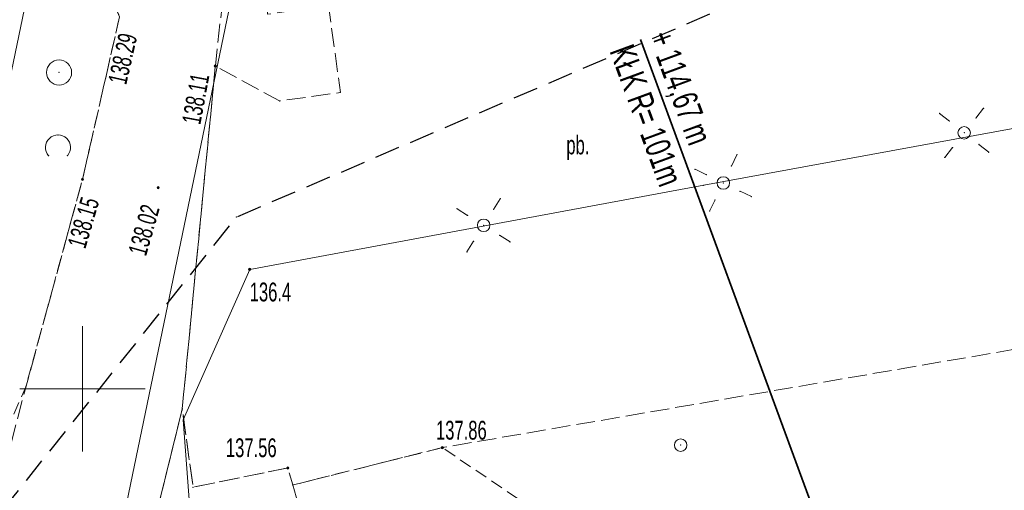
# Model space of a CAD drawing. Extents: x 6456700 to 6518119, y 5963420 to 5980059.
# Tile 77 of 256: x 6511966 to 6512006, y 5964295 to 5964314. Entities that reach past the tile are written whole.
import ezdxf
from ezdxf.enums import TextEntityAlignment as Align

# ---------------------------------------------------------------- set-up
doc = ezdxf.new("R2010")
doc.units = 0
doc.header["$MEASUREMENT"] = 0
for name, pattern in [('L_0_04', [1.5, 1, -0.5]), ('L_0_52', [1, 0.75, -0.25]), ('L_0_5A', [0.75, 0.5, -0.25])]:
    doc.linetypes.add(name, pattern=pattern)
doc.layers.get('0').update_dxf_attribs({"color": 2, "linetype": 'CONTINUOUS', "lineweight": 5})
for name, color, linetype, lineweight in [('18mm Kreska ciągła', 7, 'CONTINUOUS', 18), ('219_dzialka_ewidencyjna', 7, 'CONTINUOUS', 18), ('35mm Ciągła', 7, 'CONTINUOUS', 35), ('9mm Kreska ciągła', 252, 'CONTINUOUS', 9), ('jezdnia', 7, 'CONTINUOUS', 18), ('latarnia', 7, 'CONTINUOUS', 18), ('obszar_utwardzony', 7, 'CONTINUOUS', 18), ('obszar_utwardzony_Atr17', 7, 'CONTINUOUS', 18), ('ogrodzenie_trwale', 7, 'CONTINUOUS', 18), ('pikieta_sztuczna', 7, 'CONTINUOUS', 18), ('pikieta_sztuczna_Atr2', 7, 'CONTINUOUS', 18), ('przewod_elektroenergetyczny_podziemny', 7, 'CONTINUOUS', 18), ('rzedna', 7, 'CONTINUOUS', 18), ('rzedna_Atr3', 7, 'CONTINUOUS', 18), ('siatka_krzyrzy', 7, 'CONTINUOUS', 18), ('slup_przewodow_napowietrznych', 7, 'CONTINUOUS', 18), ('zadrzewienie__zakrzewienie', 7, 'CONTINUOUS', 18), ('Zakres', 7, 'CONTINUOUS', 18)]:
    doc.layers.add(name, color=color, linetype=linetype, lineweight=lineweight)
doc.styles.get("Standard").update_dxf_attribs({"font": 'txt', "width": 0.75})
doc.styles.add('Znaczniki', font='GOTHIC.TTF', dxfattribs={"width": 0.7})

# ---------------------------------------------------------------- blocks, each defined once
blk = doc.blocks.new('mdcp_nowa')
at = {"layer": 'pikieta_sztuczna', "linetype": 'Continuous', "lineweight": 18, "true_color": 0x000000}
for points in [[(6494705.3, 5980762.845, 1), (6494705.3, 5980762.935, 1)], [(6494700, 5980758.315, 1), (6494700, 5980758.405, 1)], [(6494703.02, 5980757.985, 1), (6494703.02, 5980758.075, 1)], [(6494714.35, 5980747.615, 1), (6494714.35, 5980747.705, 1)], [(6494708.19, 5980746.805, 1), (6494708.19, 5980746.895, 1)]]:
    blk.add_hatch(color=18, dxfattribs=at).paths.add_polyline_path(points)
at = {"layer": 'rzedna', "linetype": 'Continuous', "lineweight": 18, "true_color": 0x000000}
blk.add_hatch(color=18, dxfattribs=at).paths.add_polyline_path([(6494706.67, 5980754.725, 1), (6494706.67, 5980754.815, 1)])
at = {"layer": '219_dzialka_ewidencyjna', "color": 3, "linetype": 'Continuous', "lineweight": 18, "flags": 128}
for points in [[(6494692.76, 5980741.47), (6494702.01, 5980786.02)], [(6494700.58, 5980739.78), (6494710.13, 5980785.82)]]:
    blk.add_lwpolyline(points, dxfattribs=at)
at = {"layer": 'jezdnia', "color": 7, "linetype": 'L_0_52', "lineweight": 18, "flags": 128}
blk.add_lwpolyline([(6494694.33, 5980737.21), (6494697.75, 5980750.11), (6494700, 5980758.36), (6494701.48, 5980764.85), (6494700.12, 5980767.83), (6494692.53, 5980775.44), (6494686.97, 5980780.14), (6494689.2, 5980782.6), (6494694.47, 5980778.12), (6494702.63, 5980771.2), (6494703.43, 5980775.2), (6494704.1, 5980779.37), (6494704.2, 5980785.47), (6494703.21, 5980788.7), (6494702.62, 5980789.91), (6494702.17, 5980790.46), (6494700.52, 5980794.9), (6494701.2, 5980796.76), (6494703.4, 5980797.75), (6494707.44, 5980798.08), (6494708.04, 5980792.7), (6494708.04, 5980786.95), (6494707.83, 5980780.22), (6494707.26, 5980780.18), (6494706.67, 5980775.32), (6494705.3, 5980762.89), (6494703.98, 5980749.21), (6494702.36, 5980742.63), (6494699.03, 5980743.51), (6494697.22, 5980736.54)], close=True, dxfattribs=at)
at = {"layer": 'jezdnia'}
for p in [(6494705.3, 5980762.89), (6494700, 5980758.36), (6494697.75, 5980750.11), (6494703.98, 5980749.21)]:
    blk.add_point(p, dxfattribs=at)
at = {"layer": 'latarnia', "color": 7, "linetype": 'Continuous', "lineweight": 13, "flags": 128}
for points in [[(6494734.581, 5980760.685), (6494734.189, 5980760.994)], [(6494735.635, 5980760.808), (6494735.944, 5980761.2)], [(6494735.758, 5980759.754), (6494736.15, 5980759.445)], [(6494725.888, 5980758.894), (6494726.106, 5980759.343)], [(6494734.704, 5980759.631), (6494734.395, 5980759.239)], [(6494724.885, 5980758.548), (6494724.436, 5980758.766)], [(6494726.234, 5980757.891), (6494726.683, 5980757.673)], [(6494716.397, 5980757.166), (6494716.662, 5980757.589)], [(6494725.231, 5980757.545), (6494725.013, 5980757.096)], [(6494715.363, 5980756.927), (6494714.94, 5980757.192)], [(6494715.602, 5980755.893), (6494715.337, 5980755.47)], [(6494716.636, 5980756.132), (6494717.059, 5980755.867)]]:
    blk.add_lwpolyline(points, dxfattribs=at)
at = {"layer": 'latarnia', "color": 7, "linetype": 'Continuous', "lineweight": 13}
for centre in [(6494735.17, 5980760.22), (6494725.56, 5980758.22), (6494716, 5980756.53)]:
    blk.add_circle(centre, 0.25, dxfattribs=at)
at = {"layer": 'latarnia'}
for p in [(6494734.189, 5980760.994), (6494735.944, 5980761.2), (6494734.581, 5980760.685), (6494735.635, 5980760.808), (6494735.17, 5980760.22), (6494735.758, 5980759.754), (6494726.106, 5980759.343), (6494734.704, 5980759.631), (6494736.15, 5980759.445), (6494734.395, 5980759.239), (6494724.436, 5980758.766), (6494724.885, 5980758.548), (6494725.888, 5980758.894), (6494725.56, 5980758.22), (6494726.234, 5980757.891), (6494716.662, 5980757.589), (6494725.231, 5980757.545), (6494726.683, 5980757.673), (6494714.94, 5980757.192), (6494716.397, 5980757.166), (6494725.013, 5980757.096), (6494715.363, 5980756.927), (6494716, 5980756.53), (6494715.602, 5980755.893), (6494716.636, 5980756.132), (6494717.059, 5980755.867), (6494715.337, 5980755.47)]:
    blk.add_point(p, dxfattribs=at)
at = {"layer": 'obszar_utwardzony', "color": 7, "linetype": 'L_0_52', "lineweight": 18, "flags": 128}
for points in [[(6494797.41, 5980794.72), (6494794.5, 5980797.46), (6494788.92, 5980791.49), (6494783.32, 5980787.57), (6494780.17, 5980790.76), (6494755.93, 5980778.76), (6494756.17, 5980774.19), (6494752.02, 5980771.52), (6494756.45, 5980766.09), (6494755.55, 5980761.61), (6494743.98, 5980759.59), (6494744.97, 5980752.92), (6494714.35, 5980747.66), (6494708.39, 5980746.17), (6494708.19, 5980746.85), (6494704.41, 5980746.08), (6494703.98, 5980749.21), (6494705.3, 5980762.89), (6494707.86, 5980761.49), (6494710.29, 5980761.83), (6494709.81, 5980765.31), (6494707.38, 5980764.95), (6494706.67, 5980775.32), (6494709.75, 5980775.92), (6494729.82, 5980779.4), (6494743.01, 5980781.72), (6494750.35, 5980782.98), (6494750.78, 5980780.28), (6494751.56, 5980780.24), (6494754.65, 5980780.55), (6494758.81, 5980788.16), (6494779.4, 5980798.58), (6494792.12, 5980810.16), (6494795.03, 5980809.78), (6494797.89, 5980806.82), (6494801.13, 5980803.36), (6494803.79, 5980802.02)], [(6494702.36, 5980742.63), (6494703.98, 5980749.21), (6494704.41, 5980746.08), (6494708.19, 5980746.85), (6494708.39, 5980746.17), (6494709.79, 5980741.33), (6494706.29, 5980740.01), (6494706.83, 5980738.19), (6494703.22, 5980736.93), (6494701.68, 5980741.79), (6494702.35, 5980741.98)]]:
    blk.add_lwpolyline(points, close=True, dxfattribs=at)
at = {"layer": 'obszar_utwardzony'}
for p in [(6494705.3, 5980762.89), (6494710.29, 5980761.83), (6494707.86, 5980761.49), (6494703.98, 5980749.21), (6494703.98, 5980749.21), (6494714.35, 5980747.66), (6494708.19, 5980746.85), (6494708.19, 5980746.85), (6494704.41, 5980746.08), (6494704.41, 5980746.08), (6494708.39, 5980746.17), (6494708.39, 5980746.17)]:
    blk.add_point(p, dxfattribs=at)
at = {"layer": 'ogrodzenie_trwale'}
for p in [(6494708.19, 5980746.85), (6494704.41, 5980746.08), (6494708.39, 5980746.17)]:
    blk.add_point(p, dxfattribs=at)
at = {"layer": 'pikieta_sztuczna', "color": 7, "linetype": 'Continuous', "lineweight": 18}
for centre in [(6494705.3, 5980762.89), (6494700, 5980758.36), (6494703.02, 5980758.03), (6494714.35, 5980747.66), (6494708.19, 5980746.85)]:
    blk.add_circle(centre, 0.045, dxfattribs=at)
at = {"layer": 'pikieta_sztuczna'}
for p in [(6494705.3, 5980762.89), (6494700, 5980758.36), (6494703.02, 5980758.03), (6494714.35, 5980747.66), (6494708.19, 5980746.85)]:
    blk.add_point(p, dxfattribs=at)
at = {"layer": 'przewod_elektroenergetyczny_podziemny', "color": 1, "linetype": 'Continuous', "lineweight": 18, "flags": 128}
blk.add_lwpolyline([(6494703.82, 5980734.68), (6494704.48, 5980734.92), (6494704.97, 5980736.04), (6494704.02, 5980748.77), (6494706.67, 5980754.77), (6494724.78, 5980758.13), (6494744.01, 5980761.66), (6494741.96, 5980770.29), (6494741.54, 5980775.09), (6494740.03, 5980781.38), (6494735.52, 5980791.93), (6494733.48, 5980796.91), (6494730.09, 5980801.58), (6494735.42, 5980806.44), (6494728.84, 5980814.2), (6494727.57, 5980814.3)], dxfattribs=at)
at = {"layer": 'przewod_elektroenergetyczny_podziemny'}
for p in [(6494724.78, 5980758.13), (6494706.67, 5980754.77), (6494704.02, 5980748.77)]:
    blk.add_point(p, dxfattribs=at)
at = {"layer": 'rzedna', "color": 7, "linetype": 'Continuous', "lineweight": 18}
blk.add_circle((6494706.67, 5980754.77), 0.045, dxfattribs=at)
at = {"layer": 'rzedna'}
blk.add_point((6494706.67, 5980754.77), dxfattribs=at)
at = {"layer": 'siatka_krzyrzy', "linetype": 'Continuous', "lineweight": 18, "flags": 128}
for points in [[(6494700, 5980747.5), (6494700, 5980752.5)], [(6494697.5, 5980750), (6494702.5, 5980750)]]:
    blk.add_lwpolyline(points, dxfattribs=at)
at = {"layer": 'slup_przewodow_napowietrznych', "color": 7, "linetype": 'Continuous', "lineweight": 13}
blk.add_circle((6494723.86, 5980747.76), 0.25, dxfattribs=at)
at = {"layer": 'slup_przewodow_napowietrznych'}
blk.add_point((6494723.86, 5980747.76), dxfattribs=at)
at = {"layer": 'zadrzewienie__zakrzewienie', "color": 7, "linetype": 'L_0_5A', "lineweight": 18, "flags": 128}
for points in [[(6494684.42, 5980704.69), (6494678.47, 5980697.54), (6494675.98, 5980699.27), (6494678.86, 5980733.21), (6494685.99, 5980775.19), (6494686.97, 5980780.14), (6494692.53, 5980775.44), (6494700.12, 5980767.83), (6494701.48, 5980764.85), (6494700, 5980758.36), (6494697.75, 5980750.11), (6494695.81, 5980745.72), (6494692.38, 5980738.41), (6494691.98, 5980732.87)], [(6494722.37, 5980742.25), (6494706.83, 5980738.19), (6494706.29, 5980740.01), (6494709.79, 5980741.33), (6494708.39, 5980746.17), (6494714.35, 5980747.66)]]:
    blk.add_lwpolyline(points, close=True, dxfattribs=at)
at = {"layer": 'zadrzewienie__zakrzewienie', "color": 7, "linetype": 'Continuous', "lineweight": 18}
blk.add_circle((6494699.066, 5980762.626), 0.5, dxfattribs=at)
blk.add_arc((6494699.024, 5980759.637), 0.5, 318.85, 221.162, dxfattribs=at)
at = {"layer": 'zadrzewienie__zakrzewienie'}
for p in [(6494699.066, 5980762.626), (6494699.024, 5980760.137), (6494698.648, 5980759.308), (6494699.4, 5980759.308), (6494700, 5980758.36), (6494697.75, 5980750.11), (6494714.35, 5980747.66), (6494708.39, 5980746.17)]:
    blk.add_point(p, dxfattribs=at)
at = {"layer": 'Zakres', "linetype": 'L_0_04', "lineweight": 25, "flags": 128}
blk.add_lwpolyline([(6495113.77, 5985050.22), (6495121.12, 5984877.07), (6495125.76, 5984757.87), (6495129.89, 5984649.81), (6495141.08, 5984611.3), (6495145.77, 5984544.53), (6495147.36, 5984487.27), (6495157.22, 5984392.07), (6495162.95, 5984387.45), (6495180.24, 5984384.16), (6495229.5, 5984386.61), (6495251.65, 5984373.41), (6495258.77, 5984357.12), (6495255.44, 5984330.44), (6495250.77, 5984304.39), (6495252.21, 5984282.78), (6495255.46, 5984256.45), (6495254.94, 5984238.25), (6495266.4, 5984211), (6495277.24, 5984182.33), (6495294.2, 5984133.19), (6495300.94, 5984095.37), (6495313.24, 5984037.69), (6495317.44, 5983978.18), (6495300.35, 5983922.18), (6495282.35, 5983883.38), (6495266.21, 5983862.23), (6495242.03, 5983839.67), (6495211.11, 5983816.86), (6495158.26, 5983772.66), (6495130.6, 5983651.16), (6495116.31, 5983543.43), (6495129.51, 5983346.73), (6495134.58, 5983264.71), (6495139.64, 5983186.97), (6495193.25, 5983077.94), (6495199.2, 5983041.97), (6495206.23, 5983026), (6495208.96, 5983004.88), (6495202.27, 5982979.48), (6495202.42, 5982950.13), (6495209.35, 5982897.38), (6495215.97, 5982850.34), (6495228.6, 5982809.97), (6495226.85, 5982778.82), (6495225.04, 5982750.56), (6495220.26, 5982723.37), (6495226.54, 5982679.97), (6495206.06, 5982669.48), (6495192.68, 5982657.71), (6495184.57, 5982648.65), (6495174.78, 5982624.58), (6495164.23, 5982604.61), (6495150.7, 5982588.3), (6495137.69, 5982582.43), (6495118.26, 5982573.75), (6495100.35, 5982558.42), (6495090.36, 5982544.99), (6495075.87, 5982519.06), (6495060.83, 5982499.68), (6495049.41, 5982485.49), (6495035.07, 5982459.7), (6495006.7, 5982406.64), (6494980.89, 5982351.84), (6494944.35, 5982293.29), (6494925.72, 5982250.11), (6494905.2, 5982190.37), (6494898.43, 5982153.5), (6494879.51, 5982063.89), (6494864.14, 5981992.66), (6494816.93, 5981768.61), (6494777.79, 5981577.7), (6494739.84, 5981394.72), (6494718.65, 5981297.89), (6494716.45, 5981237.31), (6494738.62, 5981208.21), (6494776.48, 5981173.06), (6494817.16, 5981137.44), (6494847.63, 5981109.8), (6494877.39, 5981077.08), (6494912.75, 5981030.55), (6494916.06, 5981014.71), (6494903.86, 5980957.01), (6494916.13, 5980953.51), (6494892.32, 5980927.59), (6494850.7, 5980858.8), (6494806.81, 5980779.89), (6494785.1, 5980753.49), (6494715.22, 5980723.29), (6494679.96, 5980686.78), (6494651.35, 5980651.29), (6494549.14, 5980683.24), (6494511.84, 5980659.66), (6494443.61, 5980630.33), (6494428.78, 5980598.6), (6494431.58, 5980579.46), (6494420.56, 5980549.76), (6494416.45, 5980528.2), (6494403.86, 5980507.16), (6494388.89, 5980482.96), (6494365.32, 5980407.99), (6494335.67, 5980315.15), (6494332.29, 5980297.41), (6494335.1, 5980278.18), (6494347.25, 5980254.84), (6494336.79, 5980250.09), (6494300.04, 5980271.34), (6494320.8, 5980301.43), (6494336.81, 5980349.17), (6494344.85, 5980380.92), (6494360.85, 5980437.13), (6494374.18, 5980476.38), (6494386.14, 5980498.84), (6494403.02, 5980528.52), (6494411.33, 5980563.19), (6494420.84, 5980586.25), (6494420.25, 5980601.11), (6494434.95, 5980635.94), (6494446.75, 5980644.99), (6494465.77, 5980647.27), (6494513.02, 5980669.46), (6494507.85, 5980679.68), (6494547.89, 5980705.83), (6494570.06, 5980691.34), (6494636.17, 5980669.05), (6494706.14, 5980756.86), (6494742.78, 5980772.58), (6494798.53, 5980814.27), (6494826.12, 5980867.97), (6494849.57, 5980908.6), (6494845.35, 5980942.01), (6494853.94, 5980970.83), (6494891.08, 5980960.54), (6494890.11, 5980965.73), (6494903.94, 5981025.69), (6494869.98, 5981070.3), (6494770.97, 5981160.58), (6494728.18, 5981200.64), (6494706.13, 5981229.56), (6494707.94, 5981299.75), (6494728.84, 5981398.1), (6494767.06, 5981580.19), (6494806.17, 5981770.55), (6494854.36, 5981994.76), (6494869.73, 5982065.97), (6494888.61, 5982155.44), (6494891.67, 5982173.95), (6494895.82, 5982197.45), (6494916.38, 5982253.72), (6494935.47, 5982297.95), (6494954.97, 5982331.67), (6494972.09, 5982356.64), (6494997.76, 5982411.14), (6495026.29, 5982464.48), (6495041.09, 5982491.09), (6495052.99, 5982505.88), (6495067.51, 5982524.6), (6495081.94, 5982550.43), (6495092.99, 5982565.28), (6495112.86, 5982582.29), (6495133.59, 5982591.55), (6495144.48, 5982596.46), (6495155.87, 5982610.19), (6495165.7, 5982628.8), (6495175.96, 5982654.03), (6495185.62, 5982664.83), (6495200.4, 5982677.82), (6495212.49, 5982688.04), (6495209.64, 5982723.43), (6495215.22, 5982750.57), (6495216.87, 5982779.54), (6495218.31, 5982809.31), (6495206.86, 5982847.92), (6495199.44, 5982894.74), (6495192.11, 5982948.71), (6495190.16, 5982979.24), (6495183.47, 5983075.16), (6495129.79, 5983184.34), (6495124.6, 5983264.07), (6495119.53, 5983346.09), (6495106.27, 5983543.75), (6495120.74, 5983652.9), (6495148.75, 5983779.42), (6495204.15, 5983826.04), (6495273.41, 5983889.36), (6495288.53, 5983927.42), (6495300.83, 5983964.69), (6495303.91, 5983980.14), (6495301.32, 5984039.55), (6495291.1, 5984093.63), (6495284.5, 5984130.67), (6495267.84, 5984178.93), (6495257.12, 5984207.3), (6495244.96, 5984236.19), (6495244.79, 5984255.42), (6495242.25, 5984281.97), (6495240.71, 5984304.95), (6495245.55, 5984331.94), (6495248.51, 5984355.64), (6495243.77, 5984366.47), (6495226.98, 5984376.47), (6495179.54, 5984374.12), (6495158.61, 5984378.09), (6495147.7, 5984386.91), (6495137.38, 5984486.61), (6495135.78, 5984544.04), (6495131.18, 5984609.54), (6495119.95, 5984648.2), (6495115.76, 5984757.49), (6495111.12, 5984876.67), (6495103.73, 5985050.93), (6495109.36, 5985081.73), (6495120.41, 5985085.88)], close=True, dxfattribs=at)
at = {"layer": 'Zakres'}
blk.add_point((6494706.14, 5980756.86), dxfattribs=at)
at = {"layer": 'obszar_utwardzony_Atr17', "color": 7, "lineweight": 15, "width": 0.66}
blk.add_text('pb.', height=0.75, dxfattribs=at).set_placement((6494719.3, 5980760.11), align=Align.TOP_LEFT)
at = {"layer": 'pikieta_sztuczna_Atr2', "color": 7, "lineweight": 15, "width": 0.66}
for s, rotation, p in [('138.29', 77.2, (6494701.01, 5980762.27)), ('138.11', 79.5, (6494703.96, 5980760.65)), ('138.15', 73.7, (6494699.39, 5980755.77)), ('138.02', 74.1, (6494701.81, 5980755.47))]:
    blk.add_text(s, height=0.75, rotation=rotation, dxfattribs=at).set_placement(p, align=Align.TOP_LEFT)
for s, p in [('137.86', (6494714.1, 5980748.73)), ('137.56', (6494705.72, 5980748.03))]:
    blk.add_text(s, height=0.75, dxfattribs=at).set_placement(p, align=Align.TOP_LEFT)
at = {"layer": 'rzedna_Atr3', "color": 7, "lineweight": 15, "width": 0.66}
blk.add_text('136.4', height=0.75, dxfattribs=at).set_placement((6494706.67, 5980754.245), align=Align.TOP_LEFT)

msp = doc.modelspace()

# ---------------------------------------------------------------- block references
at = {"linetype": 'ByBlock'}
msp.add_blockref('mdcp_nowa', (17268.786, -16450.998), dxfattribs=at)

# ---------------------------------------------------------------- next in the draw order: hatches: boundary and pattern name
at = {"layer": '9mm Kreska ciągła'}
h = msp.add_hatch(dxfattribs=at)
h.set_pattern_fill('ANSI37', color=256, scale=4)
h.set_pattern_definition([(45, (6511919.29713, 5964205.80313), (-0.3535534, 0.3535534), []), (135, (6511919.29713, 5964205.80313), (-0.3535534, -0.3535534), [])])
edge = h.paths.add_edge_path()
edge.add_arc((6512161.116, 5964484.823), 3, 319.1973, 391.4314, ccw=False)
edge.add_arc((6512302.768, 5964368.68), 180.179, 140.67516, 150.2278)
edge.add_line((6512146.371, 5964458.149), (6512072.706, 5964329.641))
edge.add_arc((6511998.482, 5964375.659), 87.332, 292.18388, 328.20144, ccw=False)
edge.add_line((6512031.457, 5964294.792), (6512001.751, 5964283.857))
edge.add_arc((6512036.294, 5964190.013), 100, 110.20793, 142.70539)
edge.add_line((6511956.741, 5964250.604), (6511951.132, 5964243.24))
edge.add_line((6511951.132, 5964243.24), (6511943.519, 5964233.244))
edge.add_line((6511943.519, 5964233.244), (6511923.471, 5964207.866))
edge.add_arc((6511919.53, 5964210.598), 4.795, 267.2117, 325.2662, ccw=False)
edge.add_line((6511919.297, 5964205.809), (6511941.938, 5964234.47))
edge.add_line((6511941.938, 5964234.47), (6511949.542, 5964244.453))
edge.add_line((6511949.542, 5964244.453), (6511955.15, 5964251.816))
edge.add_arc((6512036.294, 5964190.013), 102, 470.20793, 502.70539, ccw=False)
edge.add_line((6512001.06, 5964285.734), (6512030.734, 5964296.657))
edge.add_arc((6511998.482, 5964375.659), 85.332, -67.79309, -31.82159)
edge.add_line((6512070.989, 5964330.666), (6512144.636, 5964459.143))
edge.add_arc((6512306.004, 5964366.643), 186, 499.92494, 510.17738, ccw=False)

# ---------------------------------------------------------------- next in the draw order: linework, layer by layer
at = {"layer": '35mm Ciągła'}
msp.add_line((6512001.406, 5964284.796), (6511991.043, 5964312.949), dxfattribs=at)

# ---------------------------------------------------------------- next in the draw order: texts
at = {"layer": '18mm Kreska ciągła', "insert": (6511991.043, 5964312.949), "char_height": 1, "attachment_point": 4, "rotation": 290.2082, "style": 'Znaczniki'}
msp.add_mtext('+ 114,67 m\\PKŁK R= 101m', dxfattribs=at)

doc.saveas('drawing.dxf')
